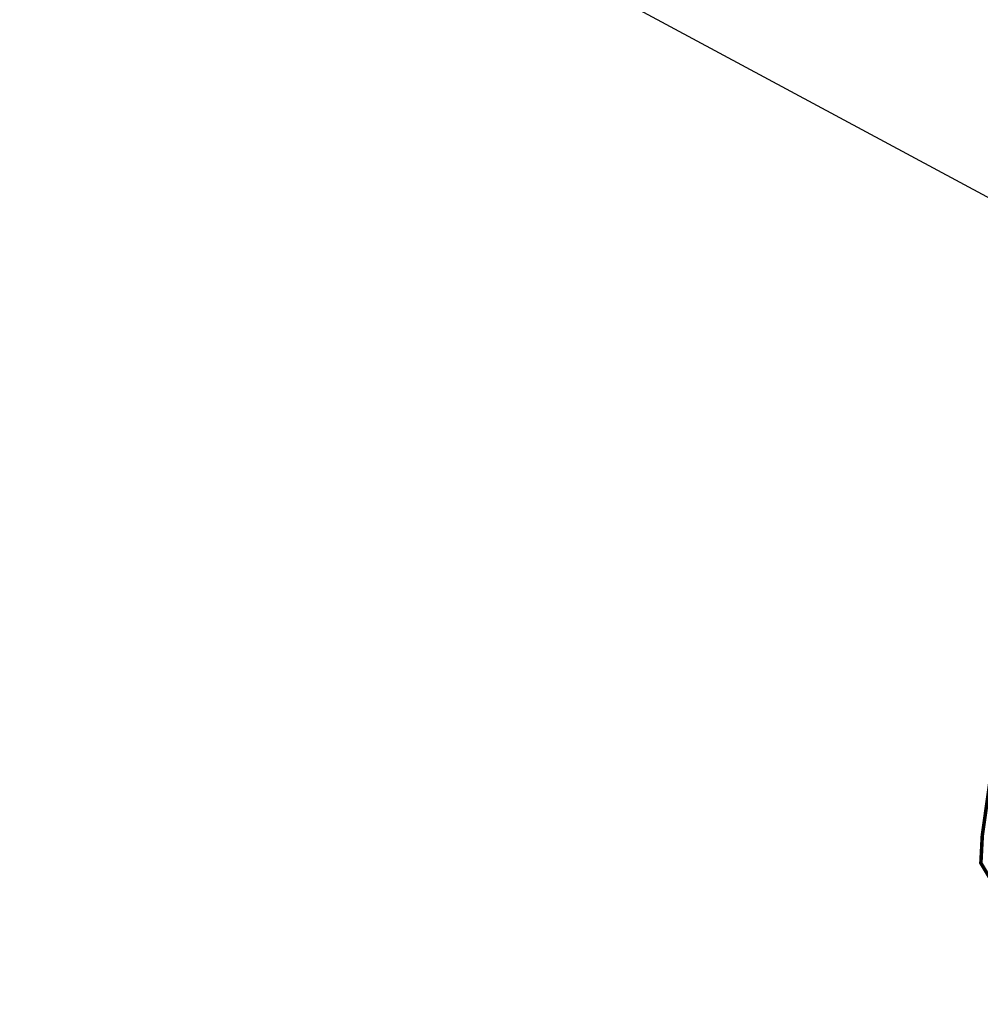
# Model space of a CAD drawing. Header units: millimetres. Extents: x 38389465 to 38395088, y 2473666 to 2480744.
# Tile 17 of 256: x 38390307 to 38390577, y 2475794 to 2476071. Entities that reach past the tile are written whole.
import ezdxf

# ---------------------------------------------------------------- set-up
doc = ezdxf.new("R2010")
doc.units = ezdxf.units.MM
doc.header["$LTSCALE"] = 2
doc.linetypes.add('CENTER2', pattern=[1.125, 0.75, -0.125, 0.125, -0.125])
doc.layers.add('0核算', color=6, linetype='CONTINUOUS', plot=False)
doc.layers.add('w-用地红线', color=1, linetype='CONTINUOUS')

# ---------------------------------------------------------------- blocks, each defined once
blk = doc.blocks.new('A$C68DF6F3D')
at = {"layer": '0核算', "color": 1, "linetype": 'ByBlock', "flags": 128}
blk.add_lwpolyline([(379.97, -204.14), (0, 0)], dxfattribs=at)

msp = doc.modelspace()

# ---------------------------------------------------------------- linework, layer by layer
at = {"layer": 'w-用地红线', "linetype": 'CENTER2', "ltscale": 10, "const_width": 1, "flags": 128}
msp.add_lwpolyline([(38390933.166, 2476279.844), (38390933.177, 2476279.853), (38390933.682, 2476280.26), (38390950.593, 2476259.254), (38391037.827, 2476150.899), (38391055.045, 2476129.984), (38391072.715, 2476109.45), (38391090.83, 2476089.308), (38391090.326, 2476088.812), (38391088.937, 2476087.448), (38391087.839, 2476086.369), (38391057.384, 2476056.442), (38391048.797, 2476048.003), (38390978.655, 2475979.077), (38390965.656, 2475966.304), (38390937.662, 2475938.796), (38390827.949, 2475830.985), (38390822.893, 2475826.017), (38390813.346, 2475823.192), (38390803.231, 2475818.22), (38390796.543, 2475815.775), (38390786.051, 2475813.386), (38390780.097, 2475810.871), (38390776.179, 2475809.216), (38390772.066, 2475806.878), (38390769.383, 2475805.878), (38390769.319, 2475805.854), (38390755.182, 2475799.333), (38390755.024, 2475799.26), (38390749.221, 2475797.624), (38390747.296, 2475797.081), (38390740.191, 2475797.106), (38390731.362, 2475794.751), (38390728.404, 2475795.632), (38390728.39, 2475795.636), (38390728.298, 2475795.641), (38390728.263, 2475795.633), (38390728.114, 2475795.598), (38390719.912, 2475796.068), (38390704.785, 2475801.514), (38390693.221, 2475808.036), (38390692.299, 2475808.303), (38390689.403, 2475808.854), (38390681.857, 2475810.024), (38390680.474, 2475809.82), (38390666.996, 2475809.65), (38390666.367, 2475809.273), (38390662.706, 2475809.572), (38390662.87, 2475808.827), (38390662.733, 2475807.923), (38390662.72, 2475807.838), (38390662.599, 2475807.371), (38390661.91, 2475807.144), (38390658.884, 2475808.381), (38390652.678, 2475810.918), (38390639.961, 2475816.116), (38390636.565, 2475818.85), (38390633.582, 2475821.251), (38390633.312, 2475821.278), (38390623.318, 2475818.468), (38390611.765, 2475814.085), (38390606.532, 2475815.108), (38390602.194, 2475815.957), (38390594.832, 2475822.983), (38390591.342, 2475825.755), (38390590.535, 2475827.206), (38390584.507, 2475827.836), (38390579.936, 2475829.718), (38390577.381, 2475833.954), (38390577.785, 2475841.686), (38390579.402, 2475853.079), (38390583.667, 2475883.42), (38390585.122, 2475889.392), (38390586.222, 2475893.908), (38390587.903, 2475897.504), (38390589.025, 2475897.726), (38390591.57, 2475898.228), (38390582.756, 2475914.651), (38390600.721, 2475924.885), (38390585.813, 2475951.055), (38390620.462, 2476062.8), (38390620.981, 2476064.475), (38390666.078, 2476088.289), (38390677.324, 2476124.7), (38390653.541, 2476169.739), (38390662.254, 2476197.979), (38390662.191, 2476199.123), (38390667.731, 2476217.076), (38390669.124, 2476215.905), (38390673.737, 2476230.935), (38390684.552, 2476265.904), (38390683.303, 2476266.256), (38390682.947, 2476266.388), (38390684.018, 2476269.861), (38390686.67, 2476278.456), (38390719.862, 2476386.029), (38390755.505, 2476421.672), (38390791.148, 2476457.314), (38390858.555, 2476370.539), (38390909.554, 2476309.173), (38390933.166, 2476279.844)], close=True, dxfattribs=at)

# ---------------------------------------------------------------- block references
at = {"layer": '0核算', "color": 1, "linetype": 'ByBlock'}
msp.add_blockref('A$C68DF6F3D', (38390306.965, 2476167.568), dxfattribs=at)

doc.saveas('drawing.dxf')
